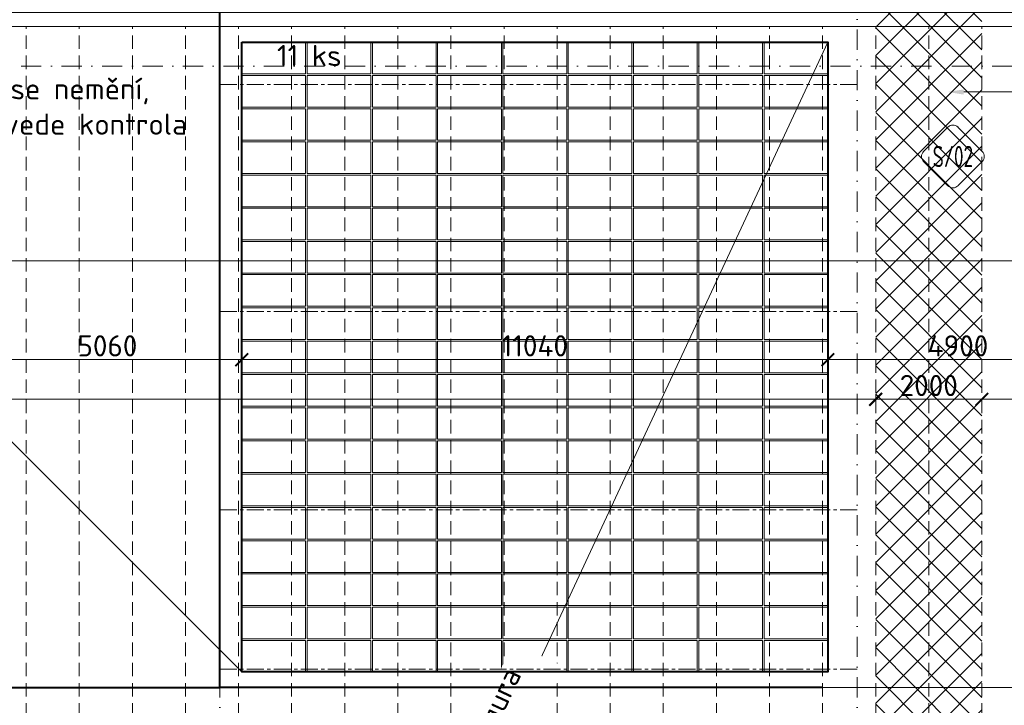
# Model space of a CAD drawing. Header units: millimetres. Extents: x 5450 to 1919026, y -34905 to 130825.
# Tile 76 of 154: x 106015 to 124560, y 41538 to 54445. Entities that reach past the tile are written whole.
import ezdxf
from ezdxf import colors
from ezdxf.entities.mleader import LeaderData, LeaderLine
from ezdxf.enums import TextEntityAlignment as Align
from ezdxf.math import Vec2, Vec3

# ---------------------------------------------------------------- set-up
doc = ezdxf.new("R2010")
doc.units = ezdxf.units.MM
for name, pattern in [('CENTERX2', [101.6, 63.5, -12.7, 12.7, -12.7]), ('DASHDOT', [25.4, 12.7, -6.35, 0, -6.35]), ('ČÁRKOVANÁ', [19.05, 12.7, -6.35])]:
    doc.linetypes.add(name, pattern=pattern)
doc.layers.get('Defpoints').update_dxf_attribs({"color": 8})
for name, color, linetype, lineweight in [('____OK_NWT', 4, 'Continuous', 9), ('___FVE_návrh var.2', 6, 'Continuous', 5), ('A99_N_kce-pohl', 1, 'Continuous', 9), ('A99_N_koty-200', 5, 'Continuous', 5), ('A99_N_koty-vysk', 160, 'Continuous', 5), ('A99_N_sraf', 252, 'Continuous', 0), ('A99_N_txt-popis-50', 240, 'Continuous', 9), ('A99_N_znaceni 200', 5, 'Continuous', 5), ('A99_S_osy', 1, 'CENTERX2', 5)]:
    doc.layers.add(name, color=color, linetype=linetype, lineweight=lineweight)
doc.styles.add('A99_kota', font='isocpeur.ttf', dxfattribs={"height": 2})
doc.styles.add('A99_popis', font='isocpeur.ttf')
doc.styles.add('ad_popis 100', font='isocpeur.ttf', dxfattribs={"height": 200})
doc.dimstyles.new('A99_kota_200 new', dxfattribs={"dimscale": 200, "dimtxt": 2, "dimasz": 1.2, "dimexe": 0.5, "dimexo": 1.5, "dimgap": 0.3, "dimtad": 1, "dimdec": 0, "dimzin": 3, "dimdsep": 46, "dimtxsty": 'A99_kota', "dimblk": 'ARCHTICK', "dimcen": 2.5, "dimazin": 2, "dimtfac": 0.75, "dimtdec": 0, "dimtmove": 2, "dimatfit": 0, "dimfxl": 4, "dimfxlon": 1, "dimtolj": 1, "dimtzin": 0, "dimlwd": 5, "dimlwe": 5, "dimarcsym": 0})

# ---------------------------------------------------------------- blocks, each defined once
blk = doc.blocks.new('*U25')
at = {"color": 0}
for p, q in [((-0.72, 4.14), (-4.15, 0.71)), ((4.14, 0.71), (0.71, 4.14)), ((-4.15, -0.72), (-0.72, -4.15)), ((0.71, -4.15), (4.14, -0.72))]:
    blk.add_line(p, q, dxfattribs=at)
for centre, start, end in [((0, 3.42), 45, 135), ((-3.43, 0), 135, 225), ((3.42, 0), 315, 45), ((0, -3.43), 225, 315)]:
    blk.add_arc(centre, 1.01, start, end, dxfattribs=at)
at = {"color": 0, "linetype": 'ByBlock', "style": 'A99_popis', "width": 0.953108}
blk.add_attdef('SKLADBA', text='', height=3, rotation=0.0103, dxfattribs=at).set_placement((-2.86, -1.51), (2.86, -1.5), align=Align.FIT)
blk = doc.blocks.new('_ArchTick')
at = {"color": 0, "linetype": 'ByBlock', "const_width": 0.15}
blk.add_lwpolyline([(-0.5, -0.5), (0.5, 0.5)], dxfattribs=at)
blk = doc.blocks.new('*D1675')
at = {"layer": 'A99_N_koty-200', "color": 0, "linetype": 'Continuous', "lineweight": 5, "transparency": 16777216}
for p, q in [((110197, 48045), (110197, 48145)), ((110197, 48045), (121237, 48045)), ((121237, 48045), (121237, 47945))]:
    blk.add_line(p, q, dxfattribs=at)
at = {"layer": 'Defpoints', "color": 0, "linetype": 'Continuous', "lineweight": 18, "transparency": 16777216}
for p in [(110197, 48045), (121237, 48045), (121237, 48045)]:
    blk.add_point(p, dxfattribs=at)
at = {"layer": 'A99_N_koty-200', "color": 0, "linetype": 'Continuous', "lineweight": 5, "transparency": 16777216, "xscale": 240, "yscale": 240, "zscale": 240, "rotation": 180}
blk.add_blockref('_ArchTick', (110197, 48045), dxfattribs=at)
at = {"layer": 'A99_N_koty-200', "color": 0, "linetype": 'Continuous', "lineweight": 5, "transparency": 16777216, "xscale": 240, "yscale": 240, "zscale": 240}
blk.add_blockref('_ArchTick', (121237, 48045), dxfattribs=at)
at = {"layer": 'A99_N_koty-200', "color": 0, "linetype": 'Continuous', "transparency": 16777216, "insert": (115717, 48305), "char_height": 400, "attachment_point": 5, "style": 'A99_kota'}
blk.add_mtext('\\A1;11040', dxfattribs=at)
blk = doc.blocks.new('*D1677')
at = {"layer": 'A99_N_koty-200', "color": 0, "linetype": 'Continuous', "lineweight": 5, "transparency": 16777216}
for p, q in [((121237, 48045), (121237, 48145)), ((121237, 48045), (126137, 48045)), ((126137, 48045), (126137, 47945))]:
    blk.add_line(p, q, dxfattribs=at)
at = {"layer": 'Defpoints', "color": 0, "linetype": 'Continuous', "lineweight": 18, "transparency": 16777216}
for p in [(121237, 48045), (126137, 48045), (126137, 48045)]:
    blk.add_point(p, dxfattribs=at)
at = {"layer": 'A99_N_koty-200', "color": 0, "linetype": 'Continuous', "lineweight": 5, "transparency": 16777216, "xscale": 240, "yscale": 240, "zscale": 240, "rotation": 180}
blk.add_blockref('_ArchTick', (121237, 48045), dxfattribs=at)
at = {"layer": 'A99_N_koty-200', "color": 0, "linetype": 'Continuous', "lineweight": 5, "transparency": 16777216, "xscale": 240, "yscale": 240, "zscale": 240}
blk.add_blockref('_ArchTick', (126137, 48045), dxfattribs=at)
at = {"layer": 'A99_N_koty-200', "color": 0, "linetype": 'Continuous', "transparency": 16777216, "insert": (123687, 48305), "char_height": 400, "attachment_point": 5, "style": 'A99_kota'}
blk.add_mtext('\\A1;4900', dxfattribs=at)
blk = doc.blocks.new('*D1679')
at = {"layer": 'A99_N_koty-200', "color": 0, "linetype": 'Continuous', "lineweight": 5, "transparency": 16777216}
for p, q in [((105137, 48045), (105137, 48145)), ((105137, 48045), (110197, 48045)), ((110197, 48045), (110197, 48145))]:
    blk.add_line(p, q, dxfattribs=at)
at = {"layer": 'Defpoints', "color": 0, "linetype": 'Continuous', "lineweight": 18, "transparency": 16777216}
for p in [(105137, 48045), (110197, 48045), (110197, 47795)]:
    blk.add_point(p, dxfattribs=at)
at = {"layer": 'A99_N_koty-200', "color": 0, "linetype": 'Continuous', "lineweight": 5, "transparency": 16777216, "xscale": 240, "yscale": 240, "zscale": 240, "rotation": 180}
blk.add_blockref('_ArchTick', (105137, 48045), dxfattribs=at)
at = {"layer": 'A99_N_koty-200', "color": 0, "linetype": 'Continuous', "lineweight": 5, "transparency": 16777216, "xscale": 240, "yscale": 240, "zscale": 240}
blk.add_blockref('_ArchTick', (110197, 48045), dxfattribs=at)
at = {"layer": 'A99_N_koty-200', "color": 0, "linetype": 'Continuous', "transparency": 16777216, "insert": (107667, 48305), "char_height": 400, "attachment_point": 5, "style": 'A99_kota'}
blk.add_mtext('\\A1;5060', dxfattribs=at)
blk = doc.blocks.new('*D1701')
at = {"layer": 'A99_N_koty-200', "color": 0, "linetype": 'Continuous', "lineweight": 5, "transparency": 16777216}
for p, q in [((67137, 49905), (67137, 50005)), ((67137, 49905), (206137, 49905)), ((206137, 49905), (206137, 49805))]:
    blk.add_line(p, q, dxfattribs=at)
at = {"layer": 'Defpoints', "color": 0, "linetype": 'Continuous', "lineweight": 18, "transparency": 16777216}
for p in [(206137, 49915), (206137, 49905), (67137, 49790)]:
    blk.add_point(p, dxfattribs=at)
at = {"layer": 'A99_N_koty-200', "color": 0, "linetype": 'Continuous', "lineweight": 5, "transparency": 16777216, "xscale": 240, "yscale": 240, "zscale": 240, "rotation": 180}
blk.add_blockref('_ArchTick', (67137, 49905), dxfattribs=at)
at = {"layer": 'A99_N_koty-200', "color": 0, "linetype": 'Continuous', "lineweight": 5, "transparency": 16777216, "xscale": 240, "yscale": 240, "zscale": 240}
blk.add_blockref('_ArchTick', (206137, 49905), dxfattribs=at)
at = {"layer": 'A99_N_koty-200', "color": 0, "linetype": 'Continuous', "transparency": 16777216, "insert": (128137, 50340), "char_height": 400, "attachment_point": 5, "style": 'A99_kota'}
blk.add_mtext('\\A1;139 panelů po 1000mm', dxfattribs=at)
blk = doc.blocks.new('*D1709')
at = {"layer": 'A99_N_koty-200', "color": 0, "linetype": 'Continuous', "lineweight": 5, "transparency": 16777216}
for p, q in [((122137, 47298), (122137, 47398)), ((122137, 47298), (124137, 47298)), ((124137, 47298), (124137, 47198))]:
    blk.add_line(p, q, dxfattribs=at)
at = {"layer": 'Defpoints', "color": 0, "linetype": 'Continuous', "lineweight": 18, "transparency": 16777216}
for p in [(122137, 47298), (124137, 47298), (124137, 47298)]:
    blk.add_point(p, dxfattribs=at)
at = {"layer": 'A99_N_koty-200', "color": 0, "linetype": 'Continuous', "lineweight": 5, "transparency": 16777216, "xscale": 240, "yscale": 240, "zscale": 240, "rotation": 180}
blk.add_blockref('_ArchTick', (122137, 47298), dxfattribs=at)
at = {"layer": 'A99_N_koty-200', "color": 0, "linetype": 'Continuous', "lineweight": 5, "transparency": 16777216, "xscale": 240, "yscale": 240, "zscale": 240}
blk.add_blockref('_ArchTick', (124137, 47298), dxfattribs=at)
at = {"layer": 'A99_N_koty-200', "color": 0, "linetype": 'Continuous', "transparency": 16777216, "insert": (123137, 47558), "char_height": 400, "attachment_point": 5, "style": 'A99_kota'}
blk.add_mtext('\\A1;2000', dxfattribs=at)
blk = doc.blocks.new('*D1711')
at = {"layer": 'A99_N_koty-200', "color": 0, "linetype": 'Continuous', "lineweight": 5, "transparency": 16777216}
for p, q in [((124137, 47298), (124137, 47198)), ((124137, 47298), (171137, 47298)), ((171137, 47298), (171137, 47198))]:
    blk.add_line(p, q, dxfattribs=at)
at = {"layer": 'Defpoints', "color": 0, "linetype": 'Continuous', "lineweight": 18, "transparency": 16777216}
for p in [(124137, 47298), (171137, 47298), (171137, 47298)]:
    blk.add_point(p, dxfattribs=at)
at = {"layer": 'A99_N_koty-200', "color": 0, "linetype": 'Continuous', "lineweight": 5, "transparency": 16777216, "xscale": 240, "yscale": 240, "zscale": 240, "rotation": 180}
blk.add_blockref('_ArchTick', (124137, 47298), dxfattribs=at)
at = {"layer": 'A99_N_koty-200', "color": 0, "linetype": 'Continuous', "lineweight": 5, "transparency": 16777216, "xscale": 240, "yscale": 240, "zscale": 240}
blk.add_blockref('_ArchTick', (171137, 47298), dxfattribs=at)
at = {"layer": 'A99_N_koty-200', "color": 0, "linetype": 'Continuous', "transparency": 16777216, "insert": (147137, 47625), "char_height": 400, "attachment_point": 5, "style": 'A99_kota'}
blk.add_mtext('\\A1;47000', dxfattribs=at)
blk = doc.blocks.new('*D1719')
at = {"layer": 'A99_N_koty-200', "color": 0, "linetype": 'Continuous', "lineweight": 5, "transparency": 16777216}
for p, q in [((67137, 47298), (67137, 47198)), ((122137, 47298), (67137, 47298)), ((122137, 47298), (122137, 47198))]:
    blk.add_line(p, q, dxfattribs=at)
at = {"layer": 'Defpoints', "color": 0, "linetype": 'Continuous', "lineweight": 18, "transparency": 16777216}
for p in [(67137, 47298), (67137, 47298), (122137, 47298)]:
    blk.add_point(p, dxfattribs=at)
at = {"layer": 'A99_N_koty-200', "color": 0, "linetype": 'Continuous', "lineweight": 5, "transparency": 16777216, "xscale": 240, "yscale": 240, "zscale": 240, "rotation": 180}
blk.add_blockref('_ArchTick', (67137, 47298), dxfattribs=at)
at = {"layer": 'A99_N_koty-200', "color": 0, "linetype": 'Continuous', "lineweight": 5, "transparency": 16777216, "xscale": 240, "yscale": 240, "zscale": 240}
blk.add_blockref('_ArchTick', (122137, 47298), dxfattribs=at)
at = {"layer": 'A99_N_koty-200', "color": 0, "linetype": 'Continuous', "transparency": 16777216, "insert": (88672, 47635), "char_height": 400, "attachment_point": 5, "style": 'A99_kota'}
blk.add_mtext('\\A1;55000', dxfattribs=at)

msp = doc.modelspace()

# ---------------------------------------------------------------- hatches: boundary and pattern name
at = {"layer": 'A99_N_sraf', "linetype": 'Continuous', "lineweight": 0, "ltscale": 0.5, "transparency": 33554687}
h = msp.add_hatch(dxfattribs=at)
h.set_pattern_fill('ANSI37', color=256, scale=3000)
h.set_pattern_definition([(45, (69362.3, -80672.5), (-265.165, 265.165), []), (135, (69362.3, -80672.5), (-265.165, -265.165), [])])
h.paths.add_polyline_path([(124137.3, 56520), (122137.3, 56520), (122137.3, 29190), (124137.3, 29190)])

# ---------------------------------------------------------------- linework, layer by layer
at = {"layer": '____OK_NWT', "color": 7, "linetype": 'Continuous', "lineweight": 35, "ltscale": 0.5}
msp.add_line((110197.3, 42165), (104727.3, 47635), dxfattribs=at)
at = {"layer": '____OK_NWT', "color": 31, "linetype": 'Continuous', "lineweight": 40, "ltscale": 0.5, "true_color": 0xfecc66}
msp.add_lwpolyline([(84367.3, 41555), (84367.3, 41870), (109787.3, 41870)], dxfattribs=at)
at = {"layer": '___FVE_návrh var.2', "color": 7, "linetype": 'Continuous', "lineweight": 5, "ltscale": 0.5}
msp.add_lwpolyline([(110192.3, 30330), (121237.3, 54020)], dxfattribs=at)
at = {"layer": '___FVE_návrh var.2', "color": 5, "lineweight": 5, "ltscale": 2}
for points in [[(111397.3, 54020), (111397.3, 53425), (110197.3, 53425), (110197.3, 54020)], [(112627.3, 54020), (112627.3, 53425), (111427.3, 53425), (111427.3, 54020)], [(113857.3, 54020), (113857.3, 53425), (112657.3, 53425), (112657.3, 54020)], [(115087.3, 54020), (115087.3, 53425), (113887.3, 53425), (113887.3, 54020)], [(116317.3, 54020), (116317.3, 53425), (115117.3, 53425), (115117.3, 54020)], [(116347.3, 54020), (116347.3, 53425), (117547.3, 53425), (117547.3, 54020)], [(117577.3, 54020), (117577.3, 53425), (118777.3, 53425), (118777.3, 54020)], [(118807.3, 54020), (118807.3, 53425), (120007.3, 53425), (120007.3, 54020)], [(120037.3, 54020), (120037.3, 53425), (121237.3, 53425), (121237.3, 54020)], [(111397.3, 53395), (111397.3, 52800), (110197.3, 52800), (110197.3, 53395)], [(112627.3, 53395), (112627.3, 52800), (111427.3, 52800), (111427.3, 53395)], [(112627.3, 48390), (112627.3, 47795), (111427.3, 47795), (111427.3, 48390)], [(115087.3, 48390), (115087.3, 47795), (113887.3, 47795), (113887.3, 48390)], [(116347.3, 48390), (116347.3, 47795), (117547.3, 47795), (117547.3, 48390)], [(118807.3, 48390), (118807.3, 47795), (120007.3, 47795), (120007.3, 48390)], [(112627.3, 47765), (112627.3, 47170), (111427.3, 47170), (111427.3, 47765)], [(115087.3, 47765), (115087.3, 47170), (113887.3, 47170), (113887.3, 47765)], [(116347.3, 47765), (116347.3, 47170), (117547.3, 47170), (117547.3, 47765)], [(118807.3, 47765), (118807.3, 47170), (120007.3, 47170), (120007.3, 47765)], [(112627.3, 47140), (112627.3, 46545), (111427.3, 46545), (111427.3, 47140)], [(115087.3, 47140), (115087.3, 46545), (113887.3, 46545), (113887.3, 47140)], [(116347.3, 47140), (116347.3, 46545), (117547.3, 46545), (117547.3, 47140)], [(118807.3, 47140), (118807.3, 46545), (120007.3, 46545), (120007.3, 47140)], [(112627.3, 46515), (112627.3, 45920), (111427.3, 45920), (111427.3, 46515)], [(115087.3, 46515), (115087.3, 45920), (113887.3, 45920), (113887.3, 46515)], [(116347.3, 46515), (116347.3, 45920), (117547.3, 45920), (117547.3, 46515)], [(118807.3, 46515), (118807.3, 45920), (120007.3, 45920), (120007.3, 46515)], [(112627.3, 45890), (112627.3, 45295), (111427.3, 45295), (111427.3, 45890)], [(115087.3, 45890), (115087.3, 45295), (113887.3, 45295), (113887.3, 45890)], [(116347.3, 45890), (116347.3, 45295), (117547.3, 45295), (117547.3, 45890)], [(118807.3, 45890), (118807.3, 45295), (120007.3, 45295), (120007.3, 45890)], [(112627.3, 45260), (112627.3, 44665), (111427.3, 44665), (111427.3, 45260)], [(115087.3, 45260), (115087.3, 44665), (113887.3, 44665), (113887.3, 45260)], [(116347.3, 45260), (116347.3, 44665), (117547.3, 44665), (117547.3, 45260)], [(118807.3, 45260), (118807.3, 44665), (120007.3, 44665), (120007.3, 45260)], [(112627.3, 44635), (112627.3, 44040), (111427.3, 44040), (111427.3, 44635)], [(115087.3, 44635), (115087.3, 44040), (113887.3, 44040), (113887.3, 44635)], [(116347.3, 44635), (116347.3, 44040), (117547.3, 44040), (117547.3, 44635)], [(118807.3, 44635), (118807.3, 44040), (120007.3, 44040), (120007.3, 44635)], [(112627.3, 44010), (112627.3, 43415), (111427.3, 43415), (111427.3, 44010)], [(115087.3, 44010), (115087.3, 43415), (113887.3, 43415), (113887.3, 44010)], [(116347.3, 44010), (116347.3, 43415), (117547.3, 43415), (117547.3, 44010)], [(118807.3, 44010), (118807.3, 43415), (120007.3, 43415), (120007.3, 44010)], [(112627.3, 43385), (112627.3, 42790), (111427.3, 42790), (111427.3, 43385)], [(115087.3, 43385), (115087.3, 42790), (113887.3, 42790), (113887.3, 43385)], [(116347.3, 43385), (116347.3, 42790), (117547.3, 42790), (117547.3, 43385)], [(118807.3, 43385), (118807.3, 42790), (120007.3, 42790), (120007.3, 43385)], [(112627.3, 42760), (112627.3, 42165), (111427.3, 42165), (111427.3, 42760)], [(115087.3, 42760), (115087.3, 42165), (113887.3, 42165), (113887.3, 42760)], [(116347.3, 42760), (116347.3, 42165), (117547.3, 42165), (117547.3, 42760)], [(118807.3, 42760), (118807.3, 42165), (120007.3, 42165), (120007.3, 42760)]]:
    msp.add_lwpolyline(points, close=True, dxfattribs=at)
at = {"layer": '___FVE_návrh var.2', "linetype": 'CENTERX2', "lineweight": 15, "ltscale": 5}
for points in [[(109787.3, 53222.5), (121787.3, 53222.5)], [(109787.3, 48952.5), (121787.3, 48952.5)], [(109787.3, 45220), (121787.3, 45220)]]:
    msp.add_lwpolyline(points, dxfattribs=at)
at = {"layer": '___FVE_návrh var.2', "color": 3, "lineweight": 5, "ltscale": 2}
for points in [[(113857.3, 53395), (113857.3, 52800), (112657.3, 52800), (112657.3, 53395)], [(115087.3, 53395), (115087.3, 52800), (113887.3, 52800), (113887.3, 53395)], [(111397.3, 52770), (111397.3, 52175), (110197.3, 52175), (110197.3, 52770)], [(112627.3, 52770), (112627.3, 52175), (111427.3, 52175), (111427.3, 52770)], [(113857.3, 52770), (113857.3, 52175), (112657.3, 52175), (112657.3, 52770)], [(115087.3, 52770), (115087.3, 52175), (113887.3, 52175), (113887.3, 52770)], [(111397.3, 52145), (111397.3, 51550), (110197.3, 51550), (110197.3, 52145)], [(112627.3, 52145), (112627.3, 51550), (111427.3, 51550), (111427.3, 52145)], [(113857.3, 52145), (113857.3, 51550), (112657.3, 51550), (112657.3, 52145)], [(115087.3, 52145), (115087.3, 51550), (113887.3, 51550), (113887.3, 52145)], [(111397.3, 48390), (111397.3, 47795), (110197.3, 47795), (110197.3, 48390)], [(113857.3, 48390), (113857.3, 47795), (112657.3, 47795), (112657.3, 48390)], [(116317.3, 48390), (116317.3, 47795), (115117.3, 47795), (115117.3, 48390)], [(117577.3, 48390), (117577.3, 47795), (118777.3, 47795), (118777.3, 48390)], [(120037.3, 48390), (120037.3, 47795), (121237.3, 47795), (121237.3, 48390)], [(111397.3, 47765), (111397.3, 47170), (110197.3, 47170), (110197.3, 47765)], [(113857.3, 47765), (113857.3, 47170), (112657.3, 47170), (112657.3, 47765)], [(116317.3, 47765), (116317.3, 47170), (115117.3, 47170), (115117.3, 47765)], [(117577.3, 47765), (117577.3, 47170), (118777.3, 47170), (118777.3, 47765)], [(120037.3, 47765), (120037.3, 47170), (121237.3, 47170), (121237.3, 47765)], [(111397.3, 47140), (111397.3, 46545), (110197.3, 46545), (110197.3, 47140)], [(113857.3, 47140), (113857.3, 46545), (112657.3, 46545), (112657.3, 47140)], [(116317.3, 47140), (116317.3, 46545), (115117.3, 46545), (115117.3, 47140)], [(117577.3, 47140), (117577.3, 46545), (118777.3, 46545), (118777.3, 47140)], [(120037.3, 47140), (120037.3, 46545), (121237.3, 46545), (121237.3, 47140)], [(111397.3, 46515), (111397.3, 45920), (110197.3, 45920), (110197.3, 46515)], [(113857.3, 46515), (113857.3, 45920), (112657.3, 45920), (112657.3, 46515)], [(116317.3, 46515), (116317.3, 45920), (115117.3, 45920), (115117.3, 46515)], [(117577.3, 46515), (117577.3, 45920), (118777.3, 45920), (118777.3, 46515)], [(120037.3, 46515), (120037.3, 45920), (121237.3, 45920), (121237.3, 46515)], [(111397.3, 45890), (111397.3, 45295), (110197.3, 45295), (110197.3, 45890)], [(113857.3, 45890), (113857.3, 45295), (112657.3, 45295), (112657.3, 45890)], [(116317.3, 45890), (116317.3, 45295), (115117.3, 45295), (115117.3, 45890)], [(117577.3, 45890), (117577.3, 45295), (118777.3, 45295), (118777.3, 45890)], [(120037.3, 45890), (120037.3, 45295), (121237.3, 45295), (121237.3, 45890)], [(111397.3, 45260), (111397.3, 44665), (110197.3, 44665), (110197.3, 45260)], [(113857.3, 45260), (113857.3, 44665), (112657.3, 44665), (112657.3, 45260)], [(116317.3, 45260), (116317.3, 44665), (115117.3, 44665), (115117.3, 45260)], [(117577.3, 45260), (117577.3, 44665), (118777.3, 44665), (118777.3, 45260)], [(120037.3, 45260), (120037.3, 44665), (121237.3, 44665), (121237.3, 45260)], [(111397.3, 44635), (111397.3, 44040), (110197.3, 44040), (110197.3, 44635)], [(113857.3, 44635), (113857.3, 44040), (112657.3, 44040), (112657.3, 44635)], [(116317.3, 44635), (116317.3, 44040), (115117.3, 44040), (115117.3, 44635)], [(117577.3, 44635), (117577.3, 44040), (118777.3, 44040), (118777.3, 44635)], [(120037.3, 44635), (120037.3, 44040), (121237.3, 44040), (121237.3, 44635)], [(111397.3, 44010), (111397.3, 43415), (110197.3, 43415), (110197.3, 44010)], [(113857.3, 44010), (113857.3, 43415), (112657.3, 43415), (112657.3, 44010)], [(116317.3, 44010), (116317.3, 43415), (115117.3, 43415), (115117.3, 44010)], [(117577.3, 44010), (117577.3, 43415), (118777.3, 43415), (118777.3, 44010)], [(120037.3, 44010), (120037.3, 43415), (121237.3, 43415), (121237.3, 44010)], [(111397.3, 43385), (111397.3, 42790), (110197.3, 42790), (110197.3, 43385)], [(113857.3, 43385), (113857.3, 42790), (112657.3, 42790), (112657.3, 43385)], [(116317.3, 43385), (116317.3, 42790), (115117.3, 42790), (115117.3, 43385)], [(117577.3, 43385), (117577.3, 42790), (118777.3, 42790), (118777.3, 43385)], [(120037.3, 43385), (120037.3, 42790), (121237.3, 42790), (121237.3, 43385)], [(111397.3, 42760), (111397.3, 42165), (110197.3, 42165), (110197.3, 42760)], [(113857.3, 42760), (113857.3, 42165), (112657.3, 42165), (112657.3, 42760)], [(116317.3, 42760), (116317.3, 42165), (115117.3, 42165), (115117.3, 42760)], [(117577.3, 42760), (117577.3, 42165), (118777.3, 42165), (118777.3, 42760)], [(120037.3, 42760), (120037.3, 42165), (121237.3, 42165), (121237.3, 42760)]]:
    msp.add_lwpolyline(points, close=True, dxfattribs=at)
at = {"layer": '___FVE_návrh var.2', "color": 6, "lineweight": 5, "ltscale": 2}
for points in [[(116317.3, 53395), (116317.3, 52800), (115117.3, 52800), (115117.3, 53395)], [(116347.3, 53395), (116347.3, 52800), (117547.3, 52800), (117547.3, 53395)], [(117577.3, 53395), (117577.3, 52800), (118777.3, 52800), (118777.3, 53395)], [(118807.3, 53395), (118807.3, 52800), (120007.3, 52800), (120007.3, 53395)], [(120037.3, 53395), (120037.3, 52800), (121237.3, 52800), (121237.3, 53395)], [(116317.3, 52770), (116317.3, 52175), (115117.3, 52175), (115117.3, 52770)], [(116347.3, 52770), (116347.3, 52175), (117547.3, 52175), (117547.3, 52770)], [(117577.3, 52770), (117577.3, 52175), (118777.3, 52175), (118777.3, 52770)], [(118807.3, 52770), (118807.3, 52175), (120007.3, 52175), (120007.3, 52770)], [(120037.3, 52770), (120037.3, 52175), (121237.3, 52175), (121237.3, 52770)], [(116317.3, 50895), (116317.3, 50300), (115117.3, 50300), (115117.3, 50895)], [(116347.3, 50895), (116347.3, 50300), (117547.3, 50300), (117547.3, 50895)], [(117577.3, 50895), (117577.3, 50300), (118777.3, 50300), (118777.3, 50895)], [(118807.3, 50895), (118807.3, 50300), (120007.3, 50300), (120007.3, 50895)], [(120037.3, 50895), (120037.3, 50300), (121237.3, 50300), (121237.3, 50895)], [(116317.3, 50270), (116317.3, 49675), (115117.3, 49675), (115117.3, 50270)], [(116347.3, 50270), (116347.3, 49675), (117547.3, 49675), (117547.3, 50270)], [(117577.3, 50270), (117577.3, 49675), (118777.3, 49675), (118777.3, 50270)], [(118807.3, 50270), (118807.3, 49675), (120007.3, 49675), (120007.3, 50270)], [(120037.3, 50270), (120037.3, 49675), (121237.3, 49675), (121237.3, 50270)]]:
    msp.add_lwpolyline(points, close=True, dxfattribs=at)
at = {"layer": '___FVE_návrh var.2', "color": 4, "lineweight": 5, "ltscale": 2}
for points in [[(116317.3, 52145), (116317.3, 51550), (115117.3, 51550), (115117.3, 52145)], [(116347.3, 52145), (116347.3, 51550), (117547.3, 51550), (117547.3, 52145)], [(117577.3, 52145), (117577.3, 51550), (118777.3, 51550), (118777.3, 52145)], [(118807.3, 52145), (118807.3, 51550), (120007.3, 51550), (120007.3, 52145)], [(120037.3, 52145), (120037.3, 51550), (121237.3, 51550), (121237.3, 52145)], [(116317.3, 51520), (116317.3, 50925), (115117.3, 50925), (115117.3, 51520)], [(116347.3, 51520), (116347.3, 50925), (117547.3, 50925), (117547.3, 51520)], [(117577.3, 51520), (117577.3, 50925), (118777.3, 50925), (118777.3, 51520)], [(118807.3, 51520), (118807.3, 50925), (120007.3, 50925), (120007.3, 51520)], [(120037.3, 51520), (120037.3, 50925), (121237.3, 50925), (121237.3, 51520)], [(116317.3, 49645), (116317.3, 49050), (115117.3, 49050), (115117.3, 49645)], [(116347.3, 49645), (116347.3, 49050), (117547.3, 49050), (117547.3, 49645)], [(117577.3, 49645), (117577.3, 49050), (118777.3, 49050), (118777.3, 49645)], [(118807.3, 49645), (118807.3, 49050), (120007.3, 49050), (120007.3, 49645)], [(120037.3, 49645), (120037.3, 49050), (121237.3, 49050), (121237.3, 49645)], [(116317.3, 49020), (116317.3, 48425), (115117.3, 48425), (115117.3, 49020)], [(116347.3, 49020), (116347.3, 48425), (117547.3, 48425), (117547.3, 49020)], [(117577.3, 49020), (117577.3, 48425), (118777.3, 48425), (118777.3, 49020)], [(118807.3, 49020), (118807.3, 48425), (120007.3, 48425), (120007.3, 49020)], [(120037.3, 49020), (120037.3, 48425), (121237.3, 48425), (121237.3, 49020)]]:
    msp.add_lwpolyline(points, close=True, dxfattribs=at)
at = {"layer": '___FVE_návrh var.2', "color": 32, "lineweight": 5, "ltscale": 2, "true_color": 0xcd6928}
for points in [[(111397.3, 51520), (111397.3, 50925), (110197.3, 50925), (110197.3, 51520)], [(112627.3, 51520), (112627.3, 50925), (111427.3, 50925), (111427.3, 51520)], [(111397.3, 50895), (111397.3, 50300), (110197.3, 50300), (110197.3, 50895)], [(112627.3, 50895), (112627.3, 50300), (111427.3, 50300), (111427.3, 50895)], [(111397.3, 50270), (111397.3, 49675), (110197.3, 49675), (110197.3, 50270)], [(112627.3, 50270), (112627.3, 49675), (111427.3, 49675), (111427.3, 50270)], [(111397.3, 49645), (111397.3, 49050), (110197.3, 49050), (110197.3, 49645)], [(112627.3, 49645), (112627.3, 49050), (111427.3, 49050), (111427.3, 49645)], [(111397.3, 49020), (111397.3, 48425), (110197.3, 48425), (110197.3, 49020)], [(112627.3, 49020), (112627.3, 48425), (111427.3, 48425), (111427.3, 49020)]]:
    msp.add_lwpolyline(points, close=True, dxfattribs=at)
at = {"layer": '___FVE_návrh var.2', "color": 1, "lineweight": 5, "ltscale": 2}
for points in [[(113857.3, 51520), (113857.3, 50925), (112657.3, 50925), (112657.3, 51520)], [(115087.3, 51520), (115087.3, 50925), (113887.3, 50925), (113887.3, 51520)], [(113857.3, 50895), (113857.3, 50300), (112657.3, 50300), (112657.3, 50895)], [(115087.3, 50895), (115087.3, 50300), (113887.3, 50300), (113887.3, 50895)], [(113857.3, 50270), (113857.3, 49675), (112657.3, 49675), (112657.3, 50270)], [(115087.3, 50270), (115087.3, 49675), (113887.3, 49675), (113887.3, 50270)], [(113857.3, 49645), (113857.3, 49050), (112657.3, 49050), (112657.3, 49645)], [(115087.3, 49645), (115087.3, 49050), (113887.3, 49050), (113887.3, 49645)], [(113857.3, 49020), (113857.3, 48425), (112657.3, 48425), (112657.3, 49020)], [(115087.3, 49020), (115087.3, 48425), (113887.3, 48425), (113887.3, 49020)]]:
    msp.add_lwpolyline(points, close=True, dxfattribs=at)
at = {"layer": 'A99_N_kce-pohl', "color": 1, "linetype": 'Continuous', "lineweight": 9, "ltscale": 25}
msp.add_lwpolyline([(206139.8, 54315), (206139.8, 54580), (75137.3, 54580), (75137.3, 54315)], close=True, dxfattribs=at)
at = {"layer": 'A99_N_kce-pohl', "color": 254, "linetype": 'ČÁRKOVANÁ', "lineweight": 5, "ltscale": 20, "true_color": 0xffd9cc}
for points in [[(106137.3, 29130), (106137.3, 29130), (106137.3, 54315)], [(107137.3, 29130), (107137.3, 29130), (107137.3, 54315)], [(108137.3, 29130), (108137.3, 29130), (108137.3, 54315)], [(109137.3, 29130), (109137.3, 29130), (109137.3, 54315)], [(110137.3, 29130), (110137.3, 29130), (110137.3, 54315)], [(111137.3, 29130), (111137.3, 29130), (111137.3, 54315)], [(112137.3, 29130), (112137.3, 29130), (112137.3, 54315)], [(113137.3, 29130), (113137.3, 29130), (113137.3, 54315)], [(114137.3, 29130), (114137.3, 29130), (114137.3, 54315)], [(115137.3, 29130), (115137.3, 29130), (115137.3, 54315)], [(116137.3, 29130), (116137.3, 29130), (116137.3, 54315)], [(117137.3, 29130), (117137.3, 29130), (117137.3, 54315)], [(118137.3, 29130), (118137.3, 29130), (118137.3, 54315)], [(119137.3, 29130), (119137.3, 29130), (119137.3, 54315)], [(120137.3, 29130), (120137.3, 29130), (120137.3, 54315)], [(121137.3, 29130), (121137.3, 29130), (121137.3, 54315)], [(122137.3, 29130), (122137.3, 29130), (122137.3, 54315)], [(123137.3, 29130), (123137.3, 29130), (123137.3, 54315)], [(124137.3, 29130), (124137.3, 29130), (124137.3, 54315)]]:
    msp.add_lwpolyline(points, dxfattribs=at)
at = {"layer": 'A99_N_kce-pohl', "color": 1, "linetype": 'Continuous', "lineweight": 9, "ltscale": 25}
msp.add_lwpolyline([(206662.8, 41870), (67137.3, 41870)], dxfattribs=at)
at = {"layer": 'A99_S_osy', "linetype": 'DASHDOT', "lineweight": 5, "ltscale": 30}
for points in [[(109787.3, 130470), (109787.3, 27060)], [(121787.3, 130470), (121787.3, 27060)], [(220737.3, 53570), (65127.3, 53570)]]:
    msp.add_lwpolyline(points, dxfattribs=at)

# ---------------------------------------------------------------- block references
at = {"layer": 'A99_N_znaceni 200', "lineweight": 5}
ref = msp.add_blockref('*U25', (123592.5, 51870.9), dxfattribs=dict(at, xscale=133.3, yscale=133.3, zscale=133.3))
ref.add_attrib('SKLADBA', 'S/02', dxfattribs={"layer": '0', "color": 0, "linetype": 'ByBlock', "height": 399.9, "rotation": 0.01026, "style": 'A99_popis', "width": 0.657316}).set_placement((123210.9, 51670.2), (123973.1, 51670.3), align=Align.FIT)

# ---------------------------------------------------------------- texts
at = {"layer": 'A99_N_koty-vysk', "color": 5, "insert": (110861.3, 53970.4), "char_height": 400, "attachment_point": 1, "style": 'ad_popis 100'}
msp.add_mtext_dynamic_manual_height_columns('11 ks', width=1234.294, gutter_width=2000, heights=[769.4], dxfattribs=at)

# ---------------------------------------------------------------- dimensions: what is measured, and where the dimension line sits
at = {"layer": 'A99_N_koty-200', "linetype": 'Continuous'}
dim = msp.add_linear_dim(base=(206137.3, 49905), p1=(67137.3, 49790), p2=(206137.3, 49915), text='139 panelů po 1000mm', dimstyle='A99_kota_200 new', override={"dimscale": 0, "dimtix": 0, "dimtofl": 1, "dimtmove": 2, "dimatfit": 0}, dxfattribs=at)
dim.commit()
dim.dimension.update_dxf_attribs({"geometry": '*D1701', "text_midpoint": (128137.3, 50340), "dimtype": 160})
for base, p1, p2, picture, middle in [((110197.3, 48045), (105137.3, 48045), (110197.3, 47795), '*D1679', (107667.3, 48305)), ((121237.3, 48045), (110197.3, 48045), (121237.3, 48045), '*D1675', (115717.3, 48305)), ((126137.3, 48045), (121237.3, 48045), (126137.3, 48045), '*D1677', (123687.3, 48305)), ((124137.3, 47297.5), (122137.3, 47297.5), (124137.3, 47297.5), '*D1709', (123137.3, 47557.5))]:
    dim = msp.add_linear_dim(base=base, p1=p1, p2=p2, dimstyle='A99_kota_200 new', override={"dimscale": 0, "dimtix": 0, "dimtofl": 1, "dimtmove": 2, "dimatfit": 0}, dxfattribs=at)
    dim.commit()
    dim.dimension.update_dxf_attribs({"geometry": picture, "text_midpoint": middle})
for base, p1, p2, picture, middle in [((67137.3, 47297.5), (122137.3, 47297.5), (67137.3, 47297.5), '*D1719', (88672.3, 47635)), ((171137.3, 47297.5), (124137.3, 47297.5), (171137.3, 47297.5), '*D1711', (147137.3, 47625))]:
    dim = msp.add_linear_dim(base=base, p1=p1, p2=p2, dimstyle='A99_kota_200 new', override={"dimscale": 0, "dimtix": 0, "dimtofl": 1, "dimtmove": 2, "dimatfit": 0}, dxfattribs=at)
    dim.commit()
    dim.dimension.update_dxf_attribs({"geometry": picture, "text_midpoint": middle, "dimtype": 160})

# ---------------------------------------------------------------- leaders
at = {"layer": 'A99_N_txt-popis-50', "lineweight": 9}
ml = msp.add_multileader_mtext('Standard', dxfattribs=at)
ml.set_content('\\A1;{\\C256;požární pás\\P(panely z minerální vlny)}', color=1, style='A99_popis')
ml.set_leader_properties(color=256, linetype='ByLayer', lineweight=-1)
ml.build(insert=Vec2(0, 0))
ml.multileader.update_dxf_attribs({"dogleg_length": 200, "arrow_head_size": 300, "scale": 200})
ctx = ml.context
ctx.base_point, ctx.scale, ctx.char_height, ctx.arrow_head_size, ctx.landing_gap_size, ctx.plane_origin = Vec3(126367.3, 53084.2), 200, 400, 300, 1000, Vec3(125667.3, 44989.2)
notes = []
notes.append((ctx, [(0, (1, 1, 0), (125567.3, 53084.2), (1, 0), 800, [(0, [(123496.5, 53084.2)], 0, [])])]))
ctx.mtext.insert, ctx.mtext.width, ctx.mtext.defined_height, ctx.mtext.flow_direction = Vec3(127367.3, 53344.2), 6001.817, 1247.5, 5
ml = msp.add_multileader_mtext('Standard', dxfattribs=at)
ml.set_content('\\A1;{\\fISOCPEUR|b1|i0|c238|p34;\\C256;ocelový nosník}', color=1, style='A99_popis')
ml.set_leader_properties(color=256, linetype='ByLayer', lineweight=-1)
ml.build(insert=Vec2(0, 0))
ml.multileader.update_dxf_attribs({"dogleg_length": 200, "arrow_head_size": 300, "scale": 200})
ctx = ml.context
ctx.base_point, ctx.scale, ctx.char_height, ctx.arrow_head_size, ctx.landing_gap_size, ctx.plane_origin = Vec3(89304.8, 50880), 200, 400, 300, 1000, Vec3(88752.3, 44301.7)
notes.append((ctx, [(0, (1, 1, 0), (88504.8, 50880), (1, 0), 800, [(0, [(88507.3, 48952.5)], 0, [])])]))
ctx.mtext.insert, ctx.mtext.width, ctx.mtext.defined_height, ctx.mtext.flow_direction = Vec3(90304.8, 51138.2), 3664.376, 670, 5
for ctx, leaders in notes:
    for number, flags, end, landing, length, lines in leaders:
        leader = LeaderData()
        leader.index, (leader.has_last_leader_line, leader.has_dogleg_vector, leader.attachment_direction) = number, flags
        leader.last_leader_point, leader.dogleg_vector, leader.dogleg_length = Vec3(end), Vec3(landing), length
        for number, points, colour, breaks in lines:
            line = LeaderLine()
            line.index, line.vertices, line.color, line.breaks = number, Vec3.list(points), colors.encode_raw_color(colour), breaks
            leader.lines.append(line)
        ctx.leaders.append(leader)

# ---------------------------------------------------------------- next in the draw order: texts
at = {"layer": '___FVE_návrh var.2', "color": 3, "linetype": 'Continuous', "lineweight": 5, "ltscale": 2, "insert": (114702.3, 55262.5), "char_height": 400, "attachment_point": 1, "style": 'A99_kota', "bg_fill": 3, "box_fill_scale": 1, "bg_fill_color": 256, "bg_fill_transparency": 0}
msp.add_mtext_dynamic_manual_height_columns('\\A1;171 kusů', width=2042.5, gutter_width=100, heights=[0], dxfattribs=at)
at = {"layer": '___FVE_návrh var.2', "linetype": 'Continuous', "lineweight": 5, "ltscale": 0.5, "insert": (114482.3, 40940), "char_height": 400, "attachment_point": 1, "rotation": 65.01289, "style": 'A99_kota', "bg_fill": 3, "box_fill_scale": 1, "bg_fill_color": 256, "bg_fill_transparency": 0}
msp.add_mtext_dynamic_manual_height_columns('figura B', width=1956.033, gutter_width=2000, heights=[0], dxfattribs=at)

# ---------------------------------------------------------------- next in the draw order: linework, layer by layer
at = {"layer": '____OK_NWT', "color": 31, "linetype": 'Continuous', "lineweight": 40, "ltscale": 0.5, "true_color": 0xfecc66}
msp.add_lwpolyline([(121137.3, 41870), (109787.3, 41870), (109787.3, 54832.5), (109979.5, 54832.4)], dxfattribs=at)
at = {"layer": '____OK_NWT', "color": 7, "linetype": 'Continuous', "lineweight": 40, "ltscale": 0.5}
msp.add_lwpolyline([(110197.3, 54020), (121237.3, 54020), (121237.3, 42165), (110197.3, 42165), (110197.3, 54020)], dxfattribs=at)
at = {"layer": '___FVE_návrh var.2', "linetype": 'CENTERX2', "lineweight": 15, "ltscale": 5}
msp.add_lwpolyline([(109787.3, 42220), (121787.3, 42220)], dxfattribs=at)

# ---------------------------------------------------------------- next in the draw order: leaders
at = {"layer": 'A99_N_txt-popis-50', "lineweight": 9}
ml = msp.add_multileader_mtext('Standard', dxfattribs=at)
ml.set_content('\\A1;{\\C256;odvodňovací žlab se nemění,\\Pna stavbě se provede kontrola}', color=1, style='A99_popis')
ml.set_leader_properties(color=256, linetype='ByLayer', lineweight=-1)
ml.build(insert=Vec2(0, 0))
ml.multileader.update_dxf_attribs({"dogleg_length": 200, "arrow_head_size": 300, "scale": 200})
ctx = ml.context
ctx.base_point, ctx.scale, ctx.char_height, ctx.arrow_head_size, ctx.landing_gap_size, ctx.plane_origin = Vec3(100389.8, 53085), 200, 400, 300, 1000, Vec3(99837.3, 45659.2)
notes = []
notes.append((ctx, [(0, (1, 1, 0), (99589.8, 53085), (1, 0), 800, [(0, [(99592.3, 54580)], 0, [])])]))
ctx.mtext.insert, ctx.mtext.width, ctx.mtext.defined_height, ctx.mtext.flow_direction = Vec3(101389.8, 53345), 7914.793, 1247.5, 5
for ctx, leaders in notes:
    for number, flags, end, landing, length, lines in leaders:
        leader = LeaderData()
        leader.index, (leader.has_last_leader_line, leader.has_dogleg_vector, leader.attachment_direction) = number, flags
        leader.last_leader_point, leader.dogleg_vector, leader.dogleg_length = Vec3(end), Vec3(landing), length
        for number, points, colour, breaks in lines:
            line = LeaderLine()
            line.index, line.vertices, line.color, line.breaks = number, Vec3.list(points), colors.encode_raw_color(colour), breaks
            leader.lines.append(line)
        ctx.leaders.append(leader)

doc.saveas('drawing.dxf')
